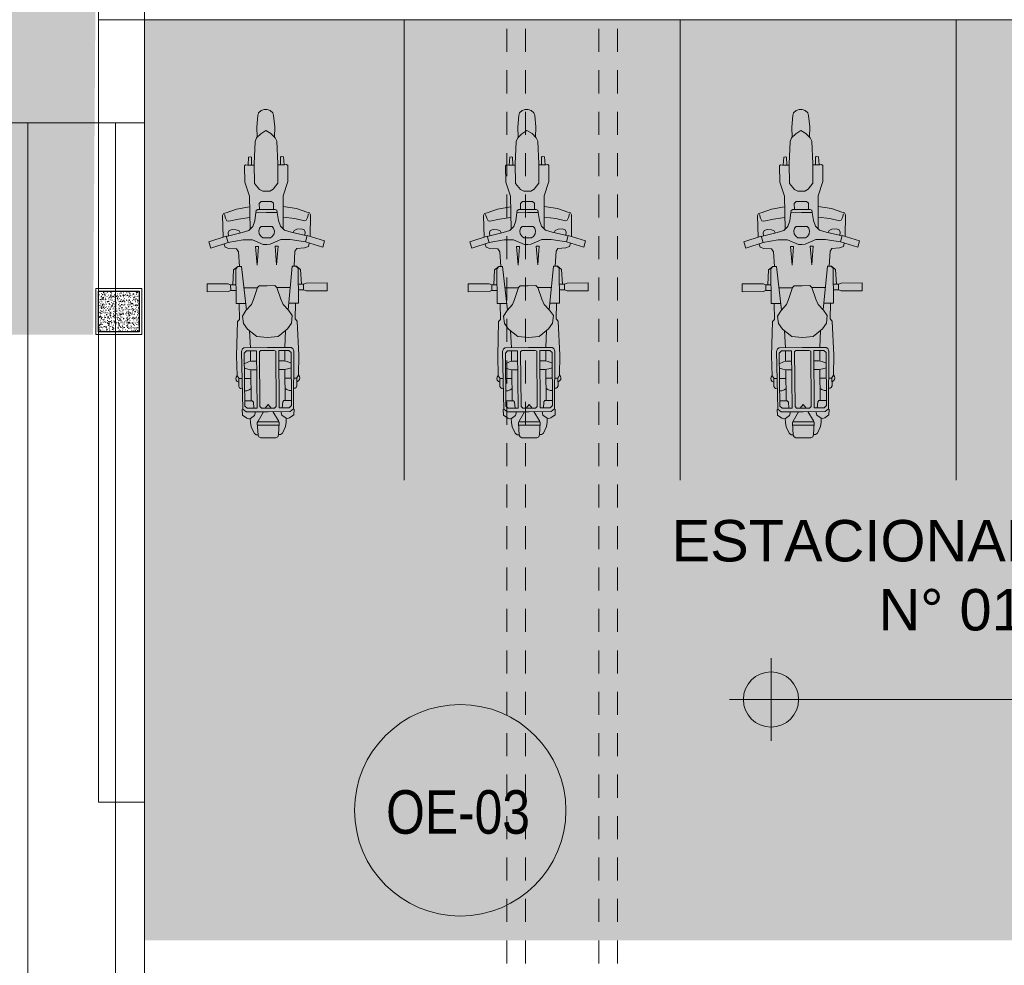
# Model space of a CAD drawing. Header units: millimetres. Extents: x -1567 to 968, y -503 to 481.
# Tile 86 of 145: x -479.55 to -474.2, y -144.58 to -139.44. Entities that reach past the tile are written whole.
import ezdxf

# ---------------------------------------------------------------- set-up
doc = ezdxf.new("R2010")
doc.units = ezdxf.units.MM
doc.linetypes.add('01 nivel$0$HIDDEN2', pattern=[0.1875, 0.125, -0.0625])
doc.layers.get('0').update_dxf_attribs({"lineweight": 0})
for name, color, linetype, lineweight in [('+mobiliario', 250, 'Continuous', 5), ('.', 7, 'Continuous', 0), ('0_COLUMNA ACHURADO', 1, 'Continuous', 30), ('13.-ALE_PRESENTACION', 7, 'Continuous', 0), ('A-AREA-IDEN', 7, 'Continuous', 5), ('Area Verde', 84, 'Continuous', 5), ('C-ROAD', 7, 'Continuous', 0), ('CUNETAS', 5, 'Continuous', 0), ('G-ANNO-DIMS', 7, 'Continuous', 5), ('MOBILIARIOS', 157, 'Continuous', 0)]:
    doc.layers.add(name, color=color, linetype=linetype, lineweight=lineweight)
doc.styles.add('Arial_1', font='arial.ttf', dxfattribs={"height": 0.15})
doc.styles.add('Cota B', font='swissck.ttf')

# ---------------------------------------------------------------- blocks, each defined once
blk = doc.blocks.new('motocicleta')
at = {"layer": 'MOBILIARIOS'}
for p, q in [((-13.0327, 27.4949), (-13.0178, 27.5074)), ((-13.0178, 27.5074), (-13.0023, 27.5136)), ((-13.0023, 27.5136), (-12.9942, 27.5136)), ((-12.9855, 27.5136), (-12.9936, 27.5136)), ((-12.9701, 27.5074), (-12.9855, 27.5136)), ((-12.9552, 27.4949), (-12.9701, 27.5074)), ((-13.0428, 27.4177), (-13.0371, 27.4806)), ((-13.0371, 27.4806), (-13.0327, 27.4949)), ((-12.9507, 27.4806), (-12.9552, 27.4949)), ((-12.945, 27.4177), (-12.9507, 27.4806)), ((-13.0411, 27.362), (-13.0428, 27.4177)), ((-13.0219, 27.3817), (-12.9942, 27.3989)), ((-12.9659, 27.3817), (-12.9936, 27.3989)), ((-12.9467, 27.362), (-12.945, 27.4177)), ((-13.0584, 27.2178), (-13.0526, 27.3403)), ((-13.0526, 27.3403), (-13.044, 27.3587)), ((-13.044, 27.3587), (-13.0219, 27.3817)), ((-12.9438, 27.3587), (-12.9659, 27.3817)), ((-12.9352, 27.3403), (-12.9438, 27.3587)), ((-12.9294, 27.2178), (-12.9352, 27.3403)), ((-13.0916, 27.2122), (-13.0884, 27.2548)), ((-13.0884, 27.2548), (-13.0764, 27.2574)), ((-13.0764, 27.2574), (-13.0723, 27.2539)), ((-13.0723, 27.2539), (-13.0723, 27.2116)), ((-12.9114, 27.2574), (-12.9155, 27.2539)), ((-12.9155, 27.2539), (-12.9155, 27.2116)), ((-12.8995, 27.2548), (-12.9114, 27.2574)), ((-12.8962, 27.2122), (-12.8995, 27.2548)), ((-13.1114, 27.2071), (-13.1055, 27.2125)), ((-13.1105, 27.1201), (-13.1114, 27.2071)), ((-13.1055, 27.2125), (-13.0948, 27.2119)), ((-13.0948, 27.2119), (-13.059, 27.2119)), ((-13.0571, 27.1118), (-13.0584, 27.2178)), ((-12.9307, 27.1118), (-12.9294, 27.2178)), ((-12.8931, 27.2119), (-12.9288, 27.2119)), ((-12.8823, 27.2125), (-12.8931, 27.2119)), ((-12.8764, 27.2071), (-12.8823, 27.2125)), ((-12.8773, 27.1201), (-12.8764, 27.2071)), ((-13.0855, 27.0433), (-13.1105, 27.1201)), ((-13.0315, 27.079), (-13.0571, 27.1118)), ((-13.0133, 27.0698), (-13.0315, 27.079)), ((-12.9745, 27.0698), (-12.9564, 27.079)), ((-12.9564, 27.079), (-12.9307, 27.1118)), ((-12.9023, 27.0433), (-12.8773, 27.1201)), ((-13.0834, 26.8642), (-13.0855, 27.0433)), ((-12.9942, 27.0698), (-13.0133, 27.0698)), ((-12.9936, 27.0698), (-12.9745, 27.0698)), ((-12.9044, 26.8642), (-12.9023, 27.0433)), ((-13.2133, 26.9533), (-13.1573, 26.973)), ((-13.1573, 26.973), (-13.0852, 26.9849)), ((-13.0416, 26.97), (-13.0499, 26.9652)), ((-12.9939, 26.97), (-13.0416, 26.97)), ((-13.0327, 27.0033), (-13.0216, 27.0132)), ((-13.0327, 26.97), (-13.0327, 27.0033)), ((-13.0216, 27.0132), (-12.9939, 27.0132)), ((-12.9662, 27.0132), (-12.9939, 27.0132)), ((-12.9939, 26.97), (-12.9462, 26.97)), ((-12.9552, 27.0033), (-12.9662, 27.0132)), ((-12.9552, 26.97), (-12.9552, 27.0033)), ((-12.9462, 26.97), (-12.9379, 26.9652)), ((-12.8305, 26.973), (-12.9026, 26.9849)), ((-12.7745, 26.9533), (-12.8305, 26.973)), ((-13.2324, 26.9396), (-13.2282, 26.9497)), ((-13.2309, 26.8219), (-13.2324, 26.9396)), ((-13.2282, 26.9497), (-13.2133, 26.9533)), ((-13.2224, 26.945), (-13.2161, 26.9244)), ((-13.2161, 26.9244), (-13.209, 26.9104)), ((-13.1995, 26.9074), (-13.147, 26.9193)), ((-13.147, 26.9193), (-13.0851, 26.9268)), ((-13.0517, 26.9539), (-13.0583, 26.9092)), ((-13.052, 26.953), (-12.9939, 26.953)), ((-13.0499, 26.9652), (-13.0517, 26.9539)), ((-12.9358, 26.953), (-12.9939, 26.953)), ((-12.9379, 26.9652), (-12.9361, 26.9539)), ((-12.9361, 26.9539), (-12.9295, 26.9092)), ((-12.8408, 26.9193), (-12.9027, 26.9268)), ((-12.7883, 26.9074), (-12.8408, 26.9193)), ((-12.7717, 26.9244), (-12.7788, 26.9104)), ((-12.7596, 26.9497), (-12.7745, 26.9533)), ((-12.7654, 26.945), (-12.7717, 26.9244)), ((-12.7554, 26.9396), (-12.7596, 26.9497)), ((-12.7569, 26.8219), (-12.7554, 26.9396)), ((-13.209, 26.9104), (-13.1995, 26.9074)), ((-13.1971, 26.8577), (-13.1816, 26.8627)), ((-13.1816, 26.8627), (-13.1587, 26.8607)), ((-13.1587, 26.8607), (-13.1432, 26.8553)), ((-13.069, 26.8788), (-13.091, 26.8562)), ((-13.0583, 26.9092), (-13.069, 26.8788)), ((-13.0322, 26.8687), (-13.0367, 26.8517)), ((-13.0242, 26.8776), (-13.0322, 26.8687)), ((-12.9938, 26.8776), (-13.0242, 26.8776)), ((-12.994, 26.8776), (-12.9637, 26.8776)), ((-12.9637, 26.8776), (-12.9556, 26.8687)), ((-12.9556, 26.8687), (-12.9511, 26.8517)), ((-12.9295, 26.9092), (-12.9188, 26.8788)), ((-12.9188, 26.8788), (-12.8968, 26.8562)), ((-12.8292, 26.8607), (-12.8446, 26.8553)), ((-12.8062, 26.8627), (-12.8292, 26.8607)), ((-12.7907, 26.8577), (-12.8062, 26.8627)), ((-12.7788, 26.9104), (-12.7883, 26.9074)), ((-13.2142, 26.8267), (-13.3083, 26.7975)), ((-13.1274, 26.8455), (-13.2142, 26.8252)), ((-13.2041, 26.7916), (-13.2142, 26.8267)), ((-13.1219, 26.8062), (-13.2045, 26.7924)), ((-13.2024, 26.8446), (-13.1971, 26.8577)), ((-13.2007, 26.8285), (-13.2024, 26.8446)), ((-13.1432, 26.8553), (-13.1372, 26.8443)), ((-13.091, 26.8562), (-13.1274, 26.8455)), ((-13.0709, 26.8056), (-13.1219, 26.8062)), ((-13.0125, 26.7805), (-13.0709, 26.8056)), ((-13.0367, 26.8517), (-13.0349, 26.8371)), ((-13.0349, 26.8371), (-13.0245, 26.8234)), ((-13.0245, 26.8234), (-13.0146, 26.8154)), ((-13.0146, 26.8154), (-12.9941, 26.8154)), ((-12.9732, 26.8154), (-12.9937, 26.8154)), ((-12.9753, 26.7805), (-12.9169, 26.8056)), ((-12.9634, 26.8234), (-12.9732, 26.8154)), ((-12.9529, 26.8371), (-12.9634, 26.8234)), ((-12.9511, 26.8517), (-12.9529, 26.8371)), ((-12.9169, 26.8056), (-12.8659, 26.8062)), ((-12.8968, 26.8562), (-12.8604, 26.8455)), ((-12.8659, 26.8062), (-12.7833, 26.7924)), ((-12.8604, 26.8455), (-12.7736, 26.8252)), ((-12.8446, 26.8553), (-12.8506, 26.8443)), ((-12.7854, 26.8446), (-12.7907, 26.8577)), ((-12.7872, 26.8285), (-12.7854, 26.8446)), ((-12.7837, 26.7916), (-12.7736, 26.8267)), ((-12.7736, 26.8267), (-12.6795, 26.7975)), ((-13.3083, 26.7975), (-13.2988, 26.7618)), ((-13.2988, 26.7618), (-13.2041, 26.7916)), ((-13.2205, 26.7665), (-13.2252, 26.7841)), ((-13.1995, 26.7591), (-13.2205, 26.7665)), ((-13.1578, 26.7573), (-13.1995, 26.7591)), ((-13.147, 26.7418), (-13.1578, 26.7573)), ((-13.0559, 26.7701), (-13.0557, 26.7701)), ((-13.0391, 26.7701), (-13.0559, 26.7701)), ((-13.0557, 26.7701), (-13.0468, 26.6682)), ((-13.0468, 26.6682), (-13.0391, 26.7701)), ((-12.9938, 26.7805), (-13.0125, 26.7805)), ((-12.994, 26.7805), (-12.9753, 26.7805)), ((-12.9488, 26.7701), (-12.9319, 26.7701)), ((-12.941, 26.6682), (-12.9488, 26.7701)), ((-12.9321, 26.7701), (-12.941, 26.6682)), ((-12.9319, 26.7701), (-12.9321, 26.7701)), ((-12.8408, 26.7418), (-12.8301, 26.7573)), ((-12.8301, 26.7573), (-12.7883, 26.7591)), ((-12.7883, 26.7591), (-12.7673, 26.7665)), ((-12.689, 26.7618), (-12.7837, 26.7916)), ((-12.7673, 26.7665), (-12.7626, 26.7841)), ((-12.6795, 26.7975), (-12.689, 26.7618)), ((-13.1423, 26.6614), (-13.147, 26.7418)), ((-12.8455, 26.6614), (-12.8408, 26.7418)), ((-13.1764, 26.6432), (-13.1517, 26.6617)), ((-13.1516, 26.6609), (-13.1629, 26.6496)), ((-13.1629, 26.6496), (-13.1629, 26.4605)), ((-13.1319, 26.6609), (-13.1516, 26.6609)), ((-13.1075, 26.4247), (-13.1319, 26.6609)), ((-12.8803, 26.4247), (-12.8559, 26.6609)), ((-12.8559, 26.6609), (-12.8362, 26.6609)), ((-12.8114, 26.6432), (-12.8362, 26.6617)), ((-12.8362, 26.6609), (-12.8249, 26.6496)), ((-12.8249, 26.6496), (-12.8249, 26.4605)), ((-13.1808, 26.5629), (-13.1764, 26.6432)), ((-12.807, 26.5629), (-12.8114, 26.6432)), ((-13.2056, 26.5683), (-13.3197, 26.5683)), ((-13.3197, 26.5683), (-13.3197, 26.5254)), ((-13.1919, 26.5629), (-13.2056, 26.5683)), ((-13.1919, 26.5314), (-13.1919, 26.5629)), ((-13.1919, 26.5628), (-13.1629, 26.5628)), ((-13.0467, 26.5451), (-13.1197, 26.5451)), ((-13.068, 26.4819), (-13.0466, 26.5463)), ((-13.0466, 26.5463), (-13.0364, 26.5558)), ((-13.0364, 26.5558), (-12.9942, 26.5558)), ((-12.9514, 26.5558), (-12.9937, 26.5558)), ((-12.9412, 26.5463), (-12.9514, 26.5558)), ((-12.9198, 26.4819), (-12.9412, 26.5463)), ((-12.9411, 26.5451), (-12.8681, 26.5451)), ((-12.7959, 26.5628), (-12.8249, 26.5628)), ((-12.7959, 26.5629), (-12.7822, 26.5683)), ((-12.7959, 26.5314), (-12.7959, 26.5629)), ((-12.7822, 26.5683), (-12.6681, 26.5683)), ((-12.6681, 26.5683), (-12.6681, 26.5254)), ((-13.3197, 26.5254), (-13.2051, 26.5254)), ((-13.2051, 26.5254), (-13.1919, 26.5314)), ((-13.1913, 26.5317), (-13.1628, 26.5317)), ((-12.7965, 26.5317), (-12.8251, 26.5317)), ((-12.7827, 26.5254), (-12.7959, 26.5314)), ((-12.6681, 26.5254), (-12.7827, 26.5254)), ((-13.1629, 26.4605), (-13.1109, 26.4605)), ((-13.1451, 26.3739), (-13.1467, 26.4606)), ((-13.1097, 26.4229), (-13.0799, 26.4539)), ((-13.0799, 26.4539), (-13.068, 26.4819)), ((-12.9079, 26.4539), (-12.9198, 26.4819)), ((-12.8781, 26.4229), (-12.9079, 26.4539)), ((-12.8249, 26.4605), (-12.8769, 26.4605)), ((-12.8427, 26.3739), (-12.8411, 26.4606)), ((-13.1294, 26.3925), (-13.1097, 26.4229)), ((-13.1246, 26.352), (-13.1294, 26.3925)), ((-12.8584, 26.3925), (-12.8781, 26.4229)), ((-12.8632, 26.352), (-12.8584, 26.3925)), ((-13.1627, 26.1773), (-13.1561, 26.362)), ((-13.1561, 26.362), (-13.1451, 26.3739)), ((-13.102, 26.3199), (-13.1246, 26.352)), ((-12.8858, 26.3199), (-12.8632, 26.352)), ((-12.8317, 26.362), (-12.8427, 26.3739)), ((-12.8251, 26.1773), (-12.8317, 26.362)), ((-13.0519, 26.2799), (-13.102, 26.3199)), ((-13.087, 26.2199), (-13.0924, 26.3114)), ((-12.9936, 26.2755), (-13.0519, 26.2799)), ((-12.9943, 26.2755), (-12.9359, 26.2799)), ((-12.9359, 26.2799), (-12.8858, 26.3199)), ((-12.9008, 26.2199), (-12.8954, 26.3114)), ((-13.1313, 26.2144), (-13.1223, 26.2198)), ((-13.1223, 26.2198), (-12.9936, 26.2198)), ((-12.8655, 26.2198), (-12.9942, 26.2198)), ((-12.8566, 26.2144), (-12.8655, 26.2198)), ((-13.1601, 26.0683), (-13.1627, 26.1773)), ((-13.1366, 26.1995), (-13.1313, 26.2144)), ((-13.1321, 25.8867), (-13.1366, 26.1995)), ((-13.1208, 26.1912), (-13.1095, 26.2031)), ((-13.1208, 25.9034), (-13.1208, 26.1912)), ((-13.1095, 26.2031), (-13.0541, 26.2031)), ((-13.087, 26.1453), (-13.087, 26.2028)), ((-13.0541, 26.2031), (-13.0541, 25.8915)), ((-13.038, 26.1995), (-13.03, 26.2043)), ((-13.038, 25.9004), (-13.038, 26.1995)), ((-13.03, 26.2043), (-12.9936, 26.2043)), ((-12.9578, 26.2043), (-12.9942, 26.2043)), ((-12.9498, 26.1995), (-12.9578, 26.2043)), ((-12.9498, 25.9004), (-12.9498, 26.1995)), ((-12.9337, 26.2031), (-12.9337, 25.8915)), ((-12.8783, 26.2031), (-12.9337, 26.2031)), ((-12.9008, 26.1453), (-12.9008, 26.2028)), ((-12.867, 26.1912), (-12.8783, 26.2031)), ((-12.867, 25.9034), (-12.867, 26.1912)), ((-12.8512, 26.1995), (-12.8566, 26.2144)), ((-12.8557, 25.8867), (-12.8512, 26.1995)), ((-12.8277, 26.0683), (-12.8251, 26.1773)), ((-13.1216, 26.1334), (-13.0992, 26.1435)), ((-13.121, 26.1096), (-13.1019, 26.103)), ((-13.0992, 26.1435), (-13.0822, 26.1465)), ((-13.0822, 26.1465), (-13.0542, 26.1465)), ((-12.9056, 26.1465), (-12.9336, 26.1465)), ((-12.8886, 26.1435), (-12.9056, 26.1465)), ((-12.8662, 26.1334), (-12.8886, 26.1435)), ((-12.8668, 26.1096), (-12.8859, 26.103)), ((-13.1678, 26.0537), (-13.1663, 26.0612)), ((-13.1663, 26.0612), (-13.1604, 26.0705)), ((-13.1502, 26.0528), (-13.1601, 26.0683)), ((-13.1019, 26.103), (-13.0805, 26.1)), ((-13.0864, 26.1009), (-13.0864, 25.9323)), ((-13.0805, 26.1), (-13.0542, 26.1)), ((-12.9074, 26.1), (-12.9336, 26.1)), ((-12.8859, 26.103), (-12.9074, 26.1)), ((-12.9014, 26.1009), (-12.9014, 25.9323)), ((-12.8376, 26.0528), (-12.8277, 26.0683)), ((-12.8215, 26.0612), (-12.8274, 26.0705)), ((-12.82, 26.0537), (-12.8215, 26.0612)), ((-13.1665, 26.0445), (-13.1678, 26.0537)), ((-13.1602, 26.037), (-13.1665, 26.0445)), ((-13.1519, 26.0329), (-13.1602, 26.037)), ((-13.1518, 26.0527), (-13.1518, 26.0104)), ((-13.1348, 26.0527), (-13.1518, 26.0527)), ((-13.1518, 26.0104), (-13.1476, 26.0023)), ((-13.1476, 26.0023), (-13.1423, 25.9984)), ((-13.1208, 26.0527), (-13.0866, 26.0527)), ((-12.867, 26.0527), (-12.9012, 26.0527)), ((-12.853, 26.0527), (-12.836, 26.0527)), ((-12.8402, 26.0023), (-12.8455, 25.9984)), ((-12.836, 26.0104), (-12.8402, 26.0023)), ((-12.836, 26.0527), (-12.836, 26.0104)), ((-12.8359, 26.0329), (-12.8276, 26.037)), ((-12.8276, 26.037), (-12.8213, 26.0445)), ((-12.8213, 26.0445), (-12.82, 26.0537)), ((-13.1423, 25.9984), (-13.1336, 25.9979)), ((-13.1202, 25.9853), (-13.1092, 25.9856)), ((-13.1092, 25.9856), (-13.0964, 25.9907)), ((-13.0964, 25.9907), (-13.0869, 25.9973)), ((-12.8914, 25.9907), (-12.9009, 25.9973)), ((-12.8786, 25.9856), (-12.8914, 25.9907)), ((-12.8676, 25.9853), (-12.8786, 25.9856)), ((-12.8455, 25.9984), (-12.8542, 25.9979)), ((-13.1083, 25.8915), (-13.1208, 25.9034)), ((-13.0796, 25.9317), (-13.1207, 25.9317)), ((-13.0736, 25.9237), (-13.0796, 25.9317)), ((-13.0709, 25.8909), (-13.0736, 25.9237)), ((-13.0291, 25.8909), (-13.038, 25.9004)), ((-13.0096, 25.8909), (-12.9939, 25.9113)), ((-12.9782, 25.8909), (-12.994, 25.9113)), ((-12.9587, 25.8909), (-12.9498, 25.9004)), ((-12.9169, 25.8909), (-12.9142, 25.9237)), ((-12.9142, 25.9237), (-12.9082, 25.9317)), ((-12.9082, 25.9317), (-12.8671, 25.9317)), ((-12.8795, 25.8915), (-12.867, 25.9034)), ((-13.1353, 25.8841), (-13.1341, 25.8534)), ((-13.1341, 25.8534), (-13.1105, 25.8379)), ((-13.1131, 25.8718), (-13.1321, 25.8867)), ((-12.9939, 25.8718), (-13.1131, 25.8718)), ((-13.0547, 25.8915), (-13.1083, 25.8915)), ((-13.0906, 25.8361), (-13.068, 25.8513)), ((-13.068, 25.8513), (-13.0635, 25.8713)), ((-13.0541, 25.8915), (-13.0547, 25.8915)), ((-13.0493, 25.8212), (-13.0192, 25.8718)), ((-12.9939, 25.8909), (-13.0291, 25.8909)), ((-12.9939, 25.8909), (-12.9587, 25.8909)), ((-12.9939, 25.8718), (-12.8747, 25.8718)), ((-12.9385, 25.8212), (-12.9686, 25.8718)), ((-12.9337, 25.8915), (-12.9331, 25.8915)), ((-12.9331, 25.8915), (-12.8795, 25.8915)), ((-12.9199, 25.8513), (-12.9243, 25.8713)), ((-12.8972, 25.8361), (-12.9199, 25.8513)), ((-12.8537, 25.8534), (-12.8773, 25.8379)), ((-12.8747, 25.8718), (-12.8557, 25.8867)), ((-12.8525, 25.8841), (-12.8537, 25.8534)), ((-13.1105, 25.8379), (-13.0989, 25.8346)), ((-13.0989, 25.8346), (-13.0906, 25.8361)), ((-13.0909, 25.8147), (-13.0915, 25.8358)), ((-13.0867, 25.7908), (-13.0909, 25.8147)), ((-13.0712, 25.7551), (-13.0867, 25.7908)), ((-13.0532, 25.8117), (-13.0493, 25.8212)), ((-13.049, 25.7447), (-13.0532, 25.8117)), ((-13.0522, 25.7989), (-12.9357, 25.7989)), ((-12.9362, 25.8164), (-13.0516, 25.8164)), ((-12.9388, 25.7447), (-12.9346, 25.8117)), ((-12.9346, 25.8117), (-12.9385, 25.8212)), ((-12.9166, 25.7551), (-12.9011, 25.7908)), ((-12.9011, 25.7908), (-12.8969, 25.8147)), ((-12.8889, 25.8346), (-12.8972, 25.8361)), ((-12.8969, 25.8147), (-12.8963, 25.8358)), ((-12.8773, 25.8379), (-12.8889, 25.8346)), ((-13.0605, 25.7473), (-13.0712, 25.7551)), ((-13.0492, 25.7467), (-13.0605, 25.7473)), ((-13.0449, 25.7351), (-13.049, 25.7447)), ((-13.035, 25.7301), (-13.0449, 25.7351)), ((-12.9528, 25.7301), (-12.943, 25.7351)), ((-12.943, 25.7351), (-12.9388, 25.7447)), ((-12.9386, 25.7467), (-12.9273, 25.7473)), ((-12.9273, 25.7473), (-12.9166, 25.7551)), ((-12.9939, 25.7301), (-13.035, 25.7301)), ((-12.9939, 25.7301), (-12.9528, 25.7301))]:
    blk.add_line(p, q, dxfattribs=at)
blk = doc.blocks.new('Cotas de elevación - M_Cota de elevación - Destino rellenado-517392-Nivel 1')
at = {"layer": 'G-ANNO-DIMS'}
for p, q in [((0, -0.0015), (0, 0.0015)), ((-0.0015, 0), (0.013, 0))]:
    blk.add_line(p, q, dxfattribs=at)
blk.add_circle((0, 0), 0.001, dxfattribs=at)
blk = doc.blocks.new('GAR')
at = {"lineweight": 0, "transparency": 33554623}
h = blk.add_hatch(dxfattribs=at)
h.set_pattern_fill('AR-CONC', color=1, scale=0.00019, angle=90)
h.paths.add_polyline_path([(19.6082, 126.7166), (19.6082, 126.4966), (19.8282, 126.4966), (19.8282, 126.7166)])
at = {"layer": '0_COLUMNA ACHURADO', "lineweight": 5}
blk.add_lwpolyline([(19.5932, 126.7316), (19.8432, 126.7316), (19.8432, 126.4816), (19.5932, 126.4816)], close=True, dxfattribs=at)
at = {"layer": '0_COLUMNA ACHURADO'}
blk.add_lwpolyline([(19.6082, 126.7166), (19.8282, 126.7166), (19.8282, 126.4966), (19.6082, 126.4966)], close=True, dxfattribs=at)
blk = doc.blocks.new('DRENAJES TECHOS')
at = {"layer": 'CUNETAS', "color": 9, "linetype": '01 nivel$0$HIDDEN2', "lineweight": 0, "true_color": 0xc7c8ca}
for p, q in [((-547.9513, -373.8453), (-547.9513, -354.7954)), ((-547.8513, -373.8453), (-547.8513, -354.7954)), ((-547.4513, -373.8453), (-547.4513, -355.0289)), ((-547.3513, -373.8453), (-547.3513, -355.0704))]:
    blk.add_line(p, q, dxfattribs=at)
blk = doc.blocks.new('TECHO INGRESO SECUNDARIO')
at = {"lineweight": 0, "true_color": 0x636466}
h = blk.add_hatch(dxfattribs=at)
h.set_pattern_fill('ANSI31', color=251, scale=0.15, angle=45)
h.set_pattern_definition([(90, (-574.27536, -180.71485), (-0.47625, 0), [])])
h.paths.add_polyline_path([(-540.2297, -165.5862), (-547.1696, -165.5862), (-547.1696, -170.9762), (-540.2297, -170.9762)])
at = {"color": 251, "lineweight": 0, "true_color": 0x636466}
blk.add_lwpolyline([(-547.1696, -165.5862), (-540.2297, -165.5862), (-540.2297, -170.9762), (-547.1696, -170.9762)], close=True, dxfattribs=at)

msp = doc.modelspace()

# ---------------------------------------------------------------- hatches: boundary and pattern name
at = {"layer": '.', "true_color": 0x636466, "transparency": 33554559}
h = msp.add_hatch(dxfattribs=at)
h.set_pattern_fill('AR-SAND', color=251, scale=0.0087, angle=-90)
h.set_pattern_definition([(307.5, (-347735.56814, -9281814.34033), (0.425789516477, 0.013920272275), [0, -0.3358896, 0, -0.375666, 0, -0.3590925]), (277.5, (-347735.56814, -9281814.3403), (0.623637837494, -0.39108525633), [0, -0.1812036, 0, -0.3027426, 0, -0.1160145]), (237.5, (-347735.56814, -9281814.06852), (0.00125035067, -0.68816336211), [0, -0.11049, 0, -0.397764, 0, -0.519303]), (227.5, (-347735.56814, -9281814.0685), (0.193948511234, -0.66429411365), [0, -0.055245, 0, -0.2607564, 0, -0.298323])])
edge = h.paths.add_edge_path()
edge.add_line((-476.8974, -122.2911), (-479.0335, -122.2911))
edge.add_line((-479.0335, -122.2911), (-479.3995, -121.925))
edge.add_line((-479.3995, -121.925), (-479.3996, -109.4434))
edge.add_line((-479.3996, -109.4434), (-479.3996, -109.4434))
edge.add_line((-479.3996, -109.4434), (-479.3996, -96.3715))
edge.add_line((-479.3996, -96.3715), (-484.6608, -96.3715))
edge.add_line((-484.6608, -96.3715), (-485.0123, -96.02))
edge.add_line((-485.0123, -96.02), (-485.0123, -84.7861))
edge.add_line((-485.0123, -84.7861), (-485.0123, -55.2911))
edge.add_line((-485.0123, -55.2911), (-477.6986, -55.2911))
edge.add_line((-477.6986, -55.2911), (-477.6986, -47.3967))
edge.add_line((-477.6986, -47.3967), (-489.8318, -47.3967))
edge.add_line((-489.8318, -47.3967), (-489.8319, -95.6161))
edge.add_line((-489.8319, -95.6161), (-493.834, -95.6161))
edge.add_line((-493.834, -95.6161), (-493.834, -100.0661))
edge.add_line((-493.834, -100.0661), (-498.034, -100.0661))
edge.add_line((-498.034, -100.0661), (-498.034, -105.4357))
edge.add_line((-498.034, -105.4357), (-488.3063, -105.4357))
edge.add_arc((-488.3063, -107.9356), 2.5, 0.0346, 90, ccw=False)
edge.add_line((-485.8063, -107.9341), (-485.8063, -122.8732))
edge.add_line((-485.8063, -122.8732), (-485.8063, -124.6749))
edge.add_arc((-486.8054, -124.6742), 0.999, 269.9462, 359.9576, ccw=False)
edge.add_line((-486.8063, -125.6732), (-494.5477, -125.6735))
edge.add_line((-494.5477, -125.6735), (-494.5477, -137.6735))
edge.add_line((-494.5477, -137.6735), (-486.8063, -137.6735))
edge.add_arc((-486.8058, -138.6729), 0.9995, -0.0301, 90.0302, ccw=False)
edge.add_line((-485.8063, -138.6735), (-485.8063, -141.151))
edge.add_line((-485.8063, -141.151), (-479.1463, -141.151))
edge.add_line((-479.1463, -141.151), (-479.1136, -136.4681))
edge.add_arc((-478.1163, -136.5411), 1, 90, 175.8155, ccw=False)
edge.add_line((-478.1163, -135.5411), (-476.8976, -135.5411))
edge.add_line((-476.8976, -135.5411), (-476.8974, -122.2911))
at = {"lineweight": 30, "true_color": 0xf8991e}
h = msp.add_hatch(color=30, dxfattribs=at)
h.dxf.hatch_style = 1
edge = h.paths.add_edge_path()
edge.add_arc((-477.1513, -143.7345), 0.5743, 0, 360)
at = {"layer": 'Area Verde', "lineweight": 0, "true_color": 0x878787, "transparency": 33554559}
h = msp.add_hatch(dxfattribs=at)
h.set_pattern_fill('AR-SAND', color=252, scale=0.0075, angle=-90)
h.set_pattern_definition([(307.5, (-347549.01026, -9281768.05085), (0.367059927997, 0.01200023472), [0, -0.28956, 0, -0.32385, 0, -0.3095625]), (277.5, (-347549.01026, -9281768.05085), (0.537618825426, -0.337142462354), [0, -0.15621, 0, -0.260985, 0, -0.1000125]), (237.5, (-347549.01026, -9281767.81653), (0.001077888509, -0.593244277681), [0, -0.09525, 0, -0.3429, 0, -0.447675]), (227.5, (-347549.01026, -9281767.81653), (0.167196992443, -0.572667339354), [0, -0.047625, 0, -0.22479, 0, -0.257175])])
h.paths.add_polyline_path([(-461.9563, -144.4411), (-478.8663, -144.4411), (-478.8663, -139.4411), (-461.9563, -139.4411)])

# ---------------------------------------------------------------- linework, layer by layer
for points in [[(-479.1163, -143.6911), (-478.8663, -143.6911), (-478.8663, -139.1911), (-479.1163, -139.1911)], [(-479.1163, -139.1911), (-459.5517, -139.1911), (-459.5517, -139.4411), (-479.1163, -139.4411)]]:
    msp.add_lwpolyline(points, close=True)
msp.add_circle((-477.1513, -143.7345), 0.5743)
at = {"layer": 'C-ROAD'}
for p, q in [((-477.4563, -139.4411), (-477.4563, -141.9411)), ((-475.9563, -139.4411), (-475.9563, -141.9411)), ((-474.4563, -139.4411), (-474.4563, -141.9411))]:
    msp.add_line(p, q, dxfattribs=at)

# ---------------------------------------------------------------- block references
at = {"layer": '+mobiliario', "color": 18, "lineweight": 0, "true_color": 0x000000, "xscale": -1, "rotation": 0.4795184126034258}
for p in [(-490.9721, -167.5494), (-489.5536, -167.5494), (-488.0649, -167.5494)]:
    msp.add_blockref('motocicleta', p, dxfattribs=at)
at = {"lineweight": 0}
for name, p in [('DRENAJES TECHOS', (71.0538, 219.1543)), ('TECHO INGRESO SECUNDARIO', (61.3634, 25.5851))]:
    msp.add_blockref(name, p, dxfattribs=at)
msp.add_blockref('GAR', (-498.7245, -267.6327))
at = {"layer": 'G-ANNO-DIMS', "xscale": 149.9999999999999, "yscale": 149.9999999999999, "zscale": 149.9999999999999}
msp.add_blockref('Cotas de elevación - M_Cota de elevación - Destino rellenado-517392-Nivel 1', (-475.4626, -143.1329), dxfattribs=at)

# ---------------------------------------------------------------- texts
at = {"layer": '13.-ALE_PRESENTACION', "style": 'Cota B'}
msp.add_text('OE-03', height=0.23625, dxfattribs=at).set_placement((-477.5543, -143.8618))
at = {"layer": 'A-AREA-IDEN', "insert": (-475.6502, -142.158), "char_height": 0.225, "width": 2.332569, "attachment_point": 1, "style": 'Arial_1'}
msp.add_mtext('\\pxqc;ESTACIONAMIENTO N° 01', dxfattribs=at)

doc.saveas('drawing.dxf')
